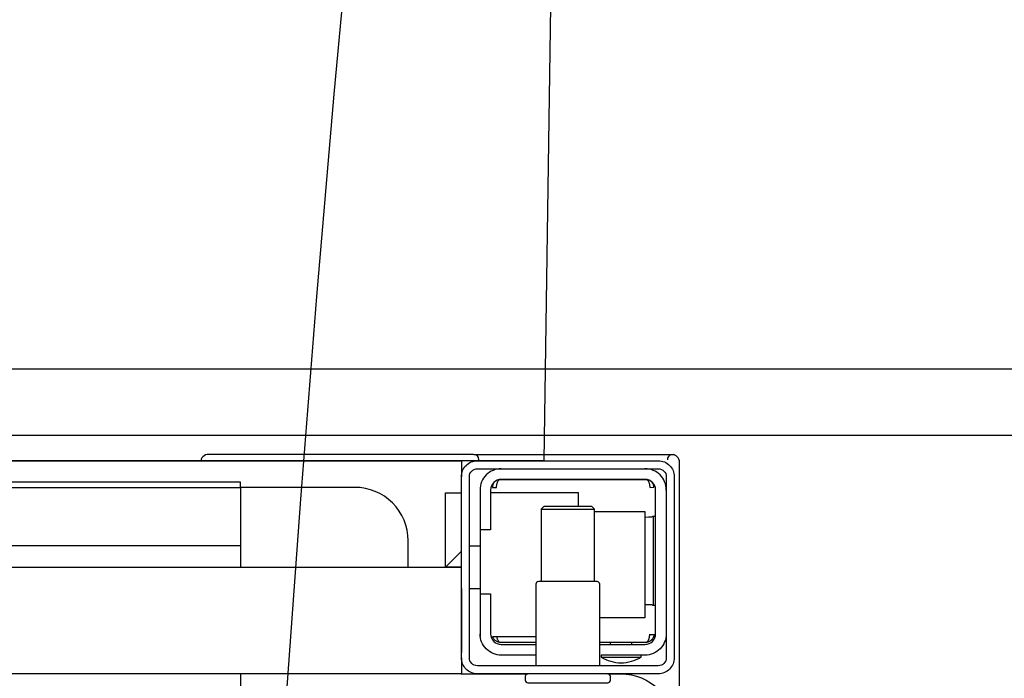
# Model space of a CAD drawing. Header units: millimetres. Extents: x 42924 to 92944, y -369470 to -179866.
# Tile 209 of 256: x 60986 to 61005, y -184009 to -183996. Entities that reach past the tile are written whole.
import ezdxf

# ---------------------------------------------------------------- set-up
doc = ezdxf.new("R2010")
doc.units = ezdxf.units.MM
doc.layers.get('0').update_dxf_attribs({"color": 8})
doc.layers.add('!! 1_zabudowa GK', color=8, linetype='Continuous')
doc.layers.add('!! 2_wypos-sanitarne', color=8, linetype='Continuous')
doc.layers.add('!!_@ wypos sanit nd', color=8, linetype='Continuous', plot=False)
doc.layers.add('E_SAP_ZASIĘG', color=150, linetype='Continuous', plot=False)

# ---------------------------------------------------------------- blocks, each defined once
blk = doc.blocks.new('A$C324a30b8')
for points in [[(-0.17832, -0.47832), (-0.17797, -0.23916), (-0.17727, -0.11958), (-0.17552, 0)], [(-0.17552, 0), (0.17552, 0)]]:
    blk.add_lwpolyline(points)
blk = doc.blocks.new('A$C4ebe9e89')
for points in [[(-0.15993, 0.04968), (-0.17248, 0.04968, 0.405519), (-0.172, 0.05018), (-0.172, 0.05088, 0.414214), (-0.1725, 0.05138), (-0.1875, 0.05138, 0.414214), (-0.188, 0.05088), (-0.188, 0.05018, 0.405519), (-0.18751, 0.04968), (-0.19, 0.04968, -0.414214), (-0.2, 0.05968), (-0.2, 0.13968, -0.266001), (-0.19506, 0.1483)], [(-0.186, 0.04818), (-0.186, 0.03288, 0.414214), (-0.1855, 0.03238), (-0.1745, 0.03238, 0.414214), (-0.174, 0.03288), (-0.174, 0.04818)], [(-0.1985, 0.04218, -0.414214), (-0.1945, 0.04618), (-0.18625, 0.04618), (-0.18625, 0.04656), (-0.19375, 0.04656), (-0.19375, 0.04618)], [(-0.18625, 0.04656, 0.119096), (-0.19, 0.04764, 0.119096), (-0.19375, 0.04656)], [(-0.174, 0.04618), (-0.1675, 0.04618, -0.414214), (-0.1635, 0.04218), (-0.16353, 0.04268)], [(-0.186, 0.04418), (-0.1945, 0.04418, 0.414214), (-0.1965, 0.04218), (-0.1965, 0.01518, 0.414214), (-0.1945, 0.01318), (-0.1675, 0.01318, 0.414214), (-0.1655, 0.01518), (-0.1655, 0.02268), (-0.1635, 0.02268), (-0.1635, 0.04218)], [(-0.1635, 0.03468), (-0.1655, 0.03468), (-0.1655, 0.04218, 0.414214), (-0.1675, 0.04418), (-0.174, 0.04418)], [(-0.1945, 0.02025), (-0.19515, 0.02024), (-0.19542, 0.02024), (-0.1956, 0.02024), (-0.19567, 0.02024, 0.116465), (-0.19589, 0.02018), (-0.19601, 0.02013), (-0.19601, 0.03683), (-0.19589, 0.03678, 0.116465), (-0.19567, 0.03672), (-0.19542, 0.03672), (-0.19515, 0.03672), (-0.1945, 0.03671)], [(-0.15, 0.02968), (-0.15, 0.02468, 0.414214), (-0.14, 0.01468), (-0.11847, 0.01468), (-0.11847, 0.02968)], [(-0.1675, 0.01118, 0.414214), (-0.1635, 0.01518), (-0.1635, 0.02268)], [(-0.1985, 0.01518, 0.414214), (-0.1945, 0.01118)], [(-0.20099, 0.00998, 0.198909), (-0.20055, 0.00892, 0.091301), (-0.20011, 0.00862)], [(-0.16237, 0.00849), (-0.16249, 0.00849), (-0.16269, 0.00849), (-0.16294, 0.00849), (-0.16323, 0.00849), (-0.16357, 0.00849), (-0.16393, 0.00849), (-0.16428, 0.00849), (-0.19771, 0.00849), (-0.19841, 0.00849), (-0.19903, 0.00849), (-0.19948, 0.00849), (-0.19961, 0.00849), (-0.19973, 0.00851), (-0.19984, 0.00853), (-0.20003, 0.00859, 0.517033), (-0.1987, 0.00952)], [(-0.1633, 0.00948, 0.412536), (-0.1623, 0.00848), (-0.1125, 0.00848), (-0.11221, 0.00851), (-0.11193, 0.0086), (-0.11168, 0.00873), (-0.11145, 0.00892), (-0.11126, 0.00914), (-0.11112, 0.0094), (-0.11104, 0.00968)]]:
    blk.add_lwpolyline(points, format="xyb")
for points in [[(-0.11847, 0.04968), (-0.11847, 0.13968), (0.11153, 0.13968), (0.11153, 0.04968)], [(-0.20099, 0.05497), (-0.20099, 0.00998)], [(-0.16, 0.04668), (-0.16, 0.04968), (0.16, 0.04968), (0.16, 0.04668)], [(-0.16, 0.03368), (-0.16, 0.04568)], [(-0.19478, 0.04378), (-0.186, 0.04378)], [(-0.192, 0.04418), (-0.192, 0.04378)], [(-0.188, 0.04418), (-0.188, 0.04378)], [(-0.16664, 0.04268), (-0.16666, 0.04284), (-0.16669, 0.04295), (-0.16672, 0.04306), (-0.16675, 0.04316), (-0.16679, 0.04326), (-0.16683, 0.04337), (-0.16689, 0.04346), (-0.16694, 0.04355), (-0.16701, 0.04363), (-0.1671, 0.0437), (-0.16718, 0.04375), (-0.16728, 0.04378), (-0.16718, 0.04377), (-0.16708, 0.04376), (-0.16696, 0.04373), (-0.16686, 0.0437), (-0.16677, 0.04367), (-0.16666, 0.04362), (-0.16657, 0.04357), (-0.16646, 0.0435), (-0.16636, 0.04342), (-0.16627, 0.04334), (-0.16618, 0.04324), (-0.1661, 0.04314), (-0.16603, 0.04303), (-0.16597, 0.04292), (-0.16592, 0.0428), (-0.16588, 0.04268), (-0.174, 0.04268)], [(-0.174, 0.04378), (-0.16722, 0.04378)], [(-0.185, 0.01918), (-0.1945, 0.01918), (-0.1945, 0.03918), (-0.186, 0.03918)], [(-0.19591, 0.03679), (-0.19602, 0.03679), (-0.19616, 0.03679), (-0.19632, 0.03679), (-0.1965, 0.03679)], [(-0.1615, 0.03368), (-0.1635, 0.03368)], [(-0.185, 0.03238), (-0.185, 0.01876), (-0.1845, 0.01826), (-0.1755, 0.01826), (-0.175, 0.01876), (-0.175, 0.03238)], [(0.16, 0.02668), (0.157, 0.02968), (0.16, 0.02968), (-0.16, 0.02968), (-0.157, 0.02968), (-0.16, 0.02668)], [(-0.157, 0.02968), (-0.157, 0.01568), (-0.16, 0.01568)], [(0.10602, 0.02968), (0.10602, 0.0256), (-0.11847, 0.0256)], [(-0.1615, 0.02568), (-0.1635, 0.02568)], [(-0.1965, 0.02017), (-0.19632, 0.02017), (-0.19616, 0.02017), (-0.19602, 0.02017), (-0.19591, 0.02017)], [(-0.175, 0.01876), (-0.185, 0.01876)], [(-0.182, 0.01826), (-0.182, 0.01568), (-0.1655, 0.01568)], [(-0.16636, 0.01353), (-0.16625, 0.01364), (-0.16618, 0.01371), (-0.16612, 0.01379), (-0.16606, 0.01388), (-0.166, 0.01398), (-0.16596, 0.01407), (-0.16592, 0.01417), (-0.16589, 0.01428), (-0.16586, 0.01438), (-0.16584, 0.01449), (-0.16583, 0.01459), (-0.16583, 0.01469), (-0.16593, 0.01468), (-0.16606, 0.01468), (-0.1663, 0.01468), (-0.1664, 0.01468), (-0.16651, 0.01468), (-0.16661, 0.01468), (-0.16661, 0.01458), (-0.16662, 0.01448), (-0.16663, 0.01438), (-0.16664, 0.01428), (-0.16665, 0.01418), (-0.16667, 0.01407), (-0.1667, 0.01397), (-0.16673, 0.01387), (-0.16676, 0.01377), (-0.1668, 0.01366), (-0.16685, 0.01356), (-0.1669, 0.01347), (-0.16697, 0.01338), (-0.16704, 0.01331), (-0.16712, 0.01325), (-0.16725, 0.01318), (-0.19475, 0.01318), (-0.19493, 0.01328), (-0.19501, 0.01336), (-0.19507, 0.01344), (-0.19513, 0.01353), (-0.19518, 0.01363), (-0.19522, 0.01372), (-0.19526, 0.01383), (-0.19529, 0.01393), (-0.19532, 0.01405), (-0.19534, 0.01415), (-0.19536, 0.01425), (-0.19537, 0.01435), (-0.19538, 0.01446), (-0.19538, 0.01458), (-0.19539, 0.01468), (-0.19617, 0.01467), (-0.19616, 0.01456), (-0.19615, 0.01446), (-0.19613, 0.01435), (-0.1961, 0.01425), (-0.19607, 0.01415), (-0.19603, 0.01405), (-0.19598, 0.01395), (-0.19592, 0.01386), (-0.19586, 0.01377), (-0.19579, 0.01369), (-0.19571, 0.01361), (-0.19563, 0.01353)], [(-0.03305, 0.00968), (-0.16, 0.00968), (-0.16, 0.01268)]]:
    blk.add_lwpolyline(points)
for points in [[(-0.2, 0.01268), (-0.2, 0.04668, -0.414214), (-0.197, 0.04968), (-0.163, 0.04968, -0.414214), (-0.16, 0.04668), (-0.16, 0.01268, -0.414214), (-0.163, 0.00968), (-0.197, 0.00968, -0.414214)], [(-0.1615, 0.04668), (-0.1615, 0.01268, -0.414214), (-0.163, 0.01118), (-0.197, 0.01118, -0.414214), (-0.1985, 0.01268), (-0.1985, 0.04668, -0.414214), (-0.197, 0.04818), (-0.163, 0.04818, -0.414214)]]:
    blk.add_lwpolyline(points, format="xyb", close=True)
for points in [[(-0.19467, 0.04378), (-0.19466, 0.04378), (-0.19466, 0.04378), (-0.19466, 0.04378), (-0.19466, 0.04378), (-0.19466, 0.04378), (-0.19466, 0.04378), (-0.19466, 0.04378), (-0.19466, 0.04378), (-0.19466, 0.04378), (-0.19466, 0.04378), (-0.19466, 0.04378), (-0.19466, 0.04378), (-0.19466, 0.04378), (-0.19466, 0.04378), (-0.19466, 0.04378), (-0.19466, 0.04378), (-0.19467, 0.04378), (-0.19467, 0.04378), (-0.19467, 0.04378), (-0.19467, 0.04378), (-0.19468, 0.04378), (-0.19468, 0.04378), (-0.19469, 0.04378), (-0.1947, 0.04378), (-0.1947, 0.04378), (-0.19471, 0.04378), (-0.19471, 0.04378), (-0.19471, 0.04378), (-0.19471, 0.04378), (-0.19472, 0.04378), (-0.19472, 0.04378), (-0.19472, 0.04377), (-0.19472, 0.04377), (-0.19473, 0.04377), (-0.19473, 0.04377), (-0.19473, 0.04377), (-0.19473, 0.04377), (-0.19473, 0.04377), (-0.19473, 0.04377), (-0.19474, 0.04377), (-0.19474, 0.04377), (-0.19474, 0.04377), (-0.19474, 0.04377), (-0.19474, 0.04377), (-0.19475, 0.04377), (-0.19475, 0.04377), (-0.19475, 0.04377), (-0.19475, 0.04377), (-0.19476, 0.04377), (-0.19476, 0.04377), (-0.19476, 0.04377), (-0.19477, 0.04376), (-0.19477, 0.04376), (-0.19477, 0.04376), (-0.19478, 0.04376), (-0.19479, 0.04376), (-0.19479, 0.04376), (-0.1948, 0.04375), (-0.19481, 0.04375), (-0.19481, 0.04375), (-0.19482, 0.04374), (-0.19483, 0.04374), (-0.19483, 0.04374), (-0.19484, 0.04373), (-0.19485, 0.04373), (-0.19485, 0.04373), (-0.19486, 0.04372), (-0.19487, 0.04372), (-0.19488, 0.04371), (-0.19488, 0.04371), (-0.19489, 0.0437), (-0.1949, 0.0437), (-0.1949, 0.04369), (-0.19491, 0.04369), (-0.19492, 0.04368), (-0.19493, 0.04368), (-0.19493, 0.04367), (-0.19494, 0.04367), (-0.19495, 0.04366), (-0.19495, 0.04366), (-0.19496, 0.04365), (-0.19497, 0.04364), (-0.19497, 0.04364), (-0.19498, 0.04363), (-0.19499, 0.04362), (-0.19499, 0.04362), (-0.195, 0.04361), (-0.19501, 0.0436), (-0.19501, 0.04359), (-0.19502, 0.04359), (-0.19503, 0.04358), (-0.19503, 0.04357), (-0.19504, 0.04356), (-0.19504, 0.04356), (-0.19505, 0.04355), (-0.19506, 0.04354), (-0.19506, 0.04353), (-0.19507, 0.04352), (-0.19508, 0.04351), (-0.19508, 0.0435), (-0.19509, 0.04349), (-0.19509, 0.04349), (-0.1951, 0.04348), (-0.19511, 0.04347), (-0.19511, 0.04346), (-0.19512, 0.04345), (-0.19512, 0.04344), (-0.19513, 0.04343), (-0.19513, 0.04342), (-0.19514, 0.04341), (-0.19515, 0.0434), (-0.19515, 0.04339), (-0.19516, 0.04338), (-0.19516, 0.04337), (-0.19517, 0.04336), (-0.19517, 0.04334), (-0.19518, 0.04333), (-0.19518, 0.04332), (-0.19519, 0.04331), (-0.19519, 0.0433), (-0.1952, 0.04329), (-0.1952, 0.04328), (-0.19521, 0.04327), (-0.19521, 0.04325), (-0.19522, 0.04324), (-0.19522, 0.04323), (-0.19523, 0.04322), (-0.19523, 0.04321), (-0.19524, 0.04319), (-0.19524, 0.04318), (-0.19525, 0.04317), (-0.19525, 0.04316), (-0.19526, 0.04313), (-0.19527, 0.04311), (-0.19527, 0.04308), (-0.19528, 0.04306), (-0.19529, 0.04303), (-0.1953, 0.043), (-0.1953, 0.04298), (-0.19531, 0.04295), (-0.19532, 0.04292), (-0.19532, 0.0429), (-0.19533, 0.04287), (-0.19533, 0.04285), (-0.19534, 0.04282), (-0.19534, 0.04279), (-0.19535, 0.04277), (-0.19535, 0.04274), (-0.19536, 0.04271), (-0.19536, 0.04269), (-0.19536, 0.04266), (-0.19537, 0.04263), (-0.19537, 0.04261), (-0.19537, 0.04258), (-0.19537, 0.04257), (-0.19537, 0.04256), (-0.19537, 0.04255), (-0.19537, 0.04255), (-0.19537, 0.04254), (-0.19538, 0.04253), (-0.19538, 0.04253), (-0.19538, 0.04252), (-0.19538, 0.04252), (-0.19538, 0.04251), (-0.19538, 0.04251), (-0.19538, 0.0425), (-0.19538, 0.04249), (-0.19538, 0.04249), (-0.19538, 0.04248), (-0.19538, 0.04248), (-0.19538, 0.04248), (-0.19538, 0.04247), (-0.19538, 0.04247), (-0.19538, 0.04246), (-0.19538, 0.04246), (-0.19538, 0.04246), (-0.19538, 0.04245), (-0.19538, 0.04245), (-0.19538, 0.04245), (-0.19538, 0.04244), (-0.19538, 0.04244), (-0.19538, 0.04244), (-0.19538, 0.04244), (-0.19538, 0.04243), (-0.19538, 0.04243), (-0.19538, 0.04243), (-0.19538, 0.04242), (-0.19538, 0.04242), (-0.19538, 0.04241), (-0.19538, 0.04241), (-0.19538, 0.0424), (-0.19538, 0.0424), (-0.19538, 0.04239), (-0.19538, 0.04239), (-0.19538, 0.04239), (-0.19538, 0.04238), (-0.19538, 0.04238), (-0.19538, 0.04237), (-0.19538, 0.04237), (-0.19538, 0.04236), (-0.19538, 0.04236), (-0.19538, 0.04235), (-0.19538, 0.04235), (-0.19538, 0.04234), (-0.19538, 0.04234), (-0.19538, 0.04234), (-0.19538, 0.04233), (-0.19538, 0.04232), (-0.19538, 0.04232), (-0.19538, 0.04231), (-0.19538, 0.04231), (-0.19538, 0.04231), (-0.19538, 0.0423), (-0.19538, 0.0423), (-0.19538, 0.04229), (-0.19538, 0.04229), (-0.19538, 0.04229), (-0.19538, 0.04229), (-0.19538, 0.04228), (-0.19538, 0.04228), (-0.19538, 0.04228), (-0.19538, 0.04228), (-0.19539, 0.04228), (-0.19539, 0.04228), (-0.19539, 0.04228), (-0.19539, 0.04227), (-0.19539, 0.04227), (-0.1954, 0.04227), (-0.1954, 0.04227), (-0.1954, 0.04227), (-0.1954, 0.04227), (-0.19541, 0.04227), (-0.19541, 0.04227), (-0.19542, 0.04227), (-0.19542, 0.04227), (-0.19543, 0.04228), (-0.19544, 0.04228), (-0.19545, 0.04228), (-0.19545, 0.04228), (-0.19546, 0.04228), (-0.19546, 0.04228), (-0.19546, 0.04228), (-0.19547, 0.04228), (-0.19548, 0.04228), (-0.19549, 0.04228), (-0.19549, 0.04228), (-0.1955, 0.04228), (-0.19551, 0.04228), (-0.19552, 0.04228), (-0.19553, 0.04228), (-0.19554, 0.04228), (-0.19555, 0.04228), (-0.19556, 0.04228), (-0.19557, 0.04228), (-0.19558, 0.04228), (-0.19559, 0.04228), (-0.19561, 0.04228), (-0.19563, 0.04228), (-0.19565, 0.04228), (-0.19568, 0.04228), (-0.1957, 0.04228), (-0.19574, 0.04228), (-0.19576, 0.04228), (-0.19578, 0.04228), (-0.19595, 0.04228), (-0.19596, 0.04228), (-0.19598, 0.04228), (-0.19599, 0.04228), (-0.196, 0.04228), (-0.19602, 0.04228), (-0.19603, 0.04228), (-0.19604, 0.04228), (-0.19605, 0.04228), (-0.19606, 0.04228), (-0.19607, 0.04228), (-0.19608, 0.04228), (-0.19609, 0.04228), (-0.1961, 0.04228), (-0.19611, 0.04228), (-0.19612, 0.04228), (-0.19613, 0.04229), (-0.19613, 0.04229), (-0.19614, 0.04229), (-0.19614, 0.04229), (-0.19615, 0.04229), (-0.19615, 0.04229), (-0.19615, 0.04229), (-0.19615, 0.04229), (-0.19616, 0.04229), (-0.19616, 0.04229), (-0.19616, 0.04228), (-0.19616, 0.04228), (-0.19616, 0.04228), (-0.19616, 0.04228), (-0.19616, 0.04228), (-0.19616, 0.04228), (-0.19616, 0.04227), (-0.19616, 0.04227), (-0.19616, 0.04227), (-0.19617, 0.04227), (-0.19617, 0.04227), (-0.19617, 0.04227), (-0.19617, 0.04227), (-0.19617, 0.04227), (-0.19617, 0.04227), (-0.19617, 0.04227), (-0.19617, 0.04228), (-0.19617, 0.04228), (-0.19617, 0.04228), (-0.19617, 0.04229), (-0.19617, 0.04229), (-0.19617, 0.04229), (-0.19617, 0.0423), (-0.19617, 0.04231), (-0.19617, 0.04232), (-0.19617, 0.04233), (-0.19617, 0.04234), (-0.19616, 0.04234), (-0.19616, 0.04234), (-0.19616, 0.04235), (-0.19616, 0.04235), (-0.19616, 0.04236), (-0.19616, 0.04236), (-0.19616, 0.04237), (-0.19616, 0.04238), (-0.19616, 0.04239), (-0.19616, 0.04239), (-0.19616, 0.0424), (-0.19616, 0.0424), (-0.19616, 0.04241), (-0.19616, 0.04241), (-0.19616, 0.04241), (-0.19616, 0.04242), (-0.19616, 0.04242), (-0.19616, 0.04243), (-0.19616, 0.04243), (-0.19616, 0.04244), (-0.19616, 0.04244), (-0.19616, 0.04245), (-0.19616, 0.04245), (-0.19616, 0.04246), (-0.19616, 0.04246), (-0.19615, 0.04246), (-0.19615, 0.04246), (-0.19615, 0.04247), (-0.19615, 0.04247), (-0.19615, 0.04248), (-0.19615, 0.04248), (-0.19615, 0.04248), (-0.19615, 0.04249), (-0.19615, 0.04249), (-0.19615, 0.0425), (-0.19615, 0.04251), (-0.19615, 0.04251), (-0.19615, 0.04252), (-0.19615, 0.04252), (-0.19614, 0.04253), (-0.19614, 0.04254), (-0.19614, 0.04254), (-0.19614, 0.04255), (-0.19614, 0.04256), (-0.19614, 0.04256), (-0.19614, 0.04257), (-0.19614, 0.04258), (-0.19613, 0.04259), (-0.19613, 0.0426), (-0.19613, 0.0426), (-0.19613, 0.04261), (-0.19612, 0.04263), (-0.19612, 0.04264), (-0.19612, 0.04266), (-0.19611, 0.04268), (-0.19611, 0.04269), (-0.1961, 0.04271), (-0.1961, 0.04273), (-0.19609, 0.04274), (-0.19609, 0.04276), (-0.19608, 0.04277), (-0.19608, 0.04279), (-0.19607, 0.04281), (-0.19606, 0.04282), (-0.19606, 0.04284), (-0.19605, 0.04285), (-0.19605, 0.04287), (-0.19604, 0.04288), (-0.19603, 0.0429), (-0.19602, 0.04291), (-0.19602, 0.04293), (-0.19601, 0.04295), (-0.196, 0.04296), (-0.19599, 0.04298), (-0.19599, 0.04299), (-0.19598, 0.043), (-0.19597, 0.04302), (-0.19596, 0.04303), (-0.19595, 0.04305), (-0.19595, 0.04306), (-0.19594, 0.04308), (-0.19593, 0.04309), (-0.19592, 0.04311), (-0.19591, 0.04312), (-0.1959, 0.04313), (-0.19589, 0.04315), (-0.19588, 0.04316), (-0.19587, 0.04317), (-0.19586, 0.04319), (-0.19585, 0.0432), (-0.19584, 0.04321), (-0.19583, 0.04323), (-0.19582, 0.04324), (-0.19581, 0.04325), (-0.1958, 0.04327), (-0.19578, 0.04328), (-0.19577, 0.04329), (-0.19576, 0.0433), (-0.19575, 0.04332), (-0.19574, 0.04333), (-0.19573, 0.04334), (-0.19571, 0.04335), (-0.1957, 0.04336), (-0.19569, 0.04338), (-0.19568, 0.04339), (-0.19567, 0.0434), (-0.19565, 0.04341), (-0.19564, 0.04342), (-0.19563, 0.04343), (-0.19561, 0.04344), (-0.1956, 0.04345), (-0.19559, 0.04346), (-0.19557, 0.04347), (-0.19556, 0.04348), (-0.19555, 0.04349), (-0.19553, 0.0435), (-0.19552, 0.04351), (-0.19551, 0.04352), (-0.19549, 0.04353), (-0.19548, 0.04354), (-0.19546, 0.04355), (-0.19545, 0.04356), (-0.19543, 0.04357), (-0.19542, 0.04358), (-0.19541, 0.04358), (-0.19539, 0.04359), (-0.19538, 0.0436), (-0.19536, 0.04361), (-0.19535, 0.04362), (-0.19533, 0.04362), (-0.19532, 0.04363), (-0.1953, 0.04364), (-0.19529, 0.04365), (-0.19527, 0.04365), (-0.19525, 0.04366), (-0.19524, 0.04367), (-0.19522, 0.04367), (-0.19521, 0.04368), (-0.19519, 0.04368), (-0.19518, 0.04369), (-0.19516, 0.0437), (-0.19514, 0.0437), (-0.19513, 0.04371), (-0.19511, 0.04371), (-0.1951, 0.04372), (-0.19508, 0.04372), (-0.19506, 0.04373), (-0.19505, 0.04373), (-0.19503, 0.04373), (-0.19501, 0.04374), (-0.195, 0.04374), (-0.19498, 0.04375), (-0.19496, 0.04375), (-0.19495, 0.04375), (-0.19493, 0.04376), (-0.19491, 0.04376), (-0.19491, 0.04376), (-0.1949, 0.04376), (-0.19489, 0.04376), (-0.19488, 0.04376), (-0.19487, 0.04377), (-0.19486, 0.04377), (-0.19485, 0.04377), (-0.19483, 0.04377), (-0.19482, 0.04377), (-0.19481, 0.04377), (-0.1948, 0.04377), (-0.19479, 0.04377), (-0.19479, 0.04377), (-0.19478, 0.04377), (-0.19478, 0.04378), (-0.19477, 0.04378), (-0.19476, 0.04378), (-0.19475, 0.04378), (-0.19475, 0.04378), (-0.19474, 0.04378), (-0.19474, 0.04378), (-0.19473, 0.04378), (-0.19473, 0.04378), (-0.19471, 0.04378), (-0.1947, 0.04378), (-0.1947, 0.04378), (-0.19469, 0.04378), (-0.19469, 0.04378), (-0.19469, 0.04378), (-0.19469, 0.04378), (-0.19469, 0.04378), (-0.19468, 0.04378), (-0.19468, 0.04378), (-0.19468, 0.04378), (-0.19467, 0.04378), (-0.19467, 0.04378), (-0.19467, 0.04378), (-0.19467, 0.04378)], [(-0.11847, 0.01368), (0.11153, 0.01368), (0.11153, 0.01468), (-0.11847, 0.01468)]]:
    blk.add_lwpolyline(points, close=True)

msp = doc.modelspace()

# ---------------------------------------------------------------- linework, layer by layer
at = {"layer": '!! 1_zabudowa GK'}
for points in [[(61135.43682, -184002.8878), (60824.56735, -184002.8878)], [(61135.43682, -184004.1378), (60824.56735, -184004.1378)]]:
    msp.add_lwpolyline(points, dxfattribs=at)
at = {"layer": 'E_SAP_ZASIĘG'}
for centre in [(61589.69013, -184051.49546), (61459.23087, -184571.00094)]:
    msp.add_circle(centre, 600, dxfattribs=at)

# ---------------------------------------------------------------- block references
at = {"layer": '!! 2_wypos-sanitarne', "xscale": 100, "yscale": 100, "zscale": 100, "rotation": 180}
msp.add_blockref('A$C324a30b8', (60978.45602, -184004.60875), dxfattribs=at)
at = {"layer": '!!_@ wypos sanit nd', "xscale": 100, "yscale": 100, "zscale": 100, "rotation": 180}
msp.add_blockref('A$C4ebe9e89', (60978.45602, -184003.64075), dxfattribs=at)

doc.saveas('drawing.dxf')
